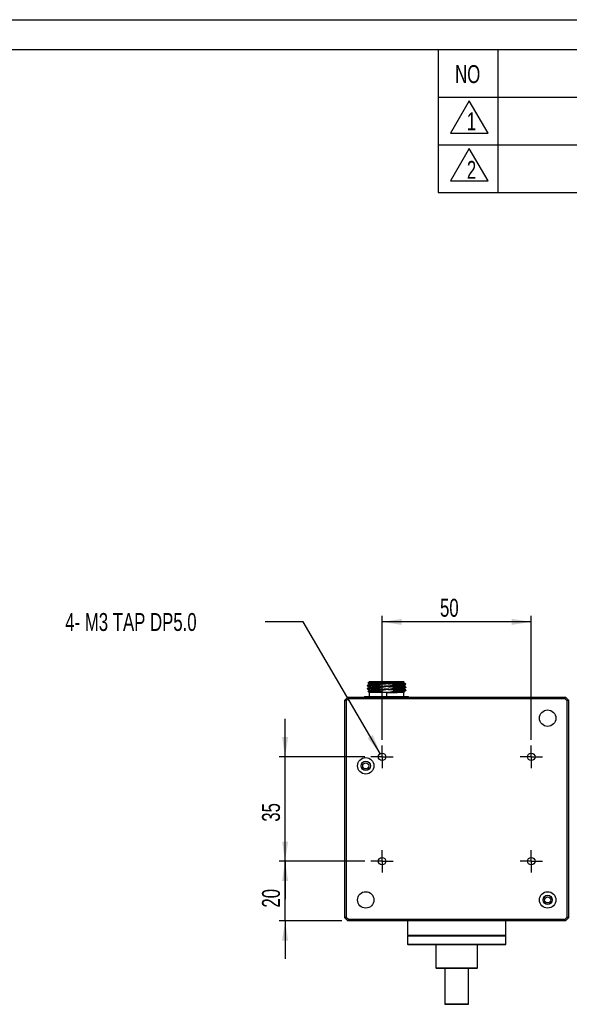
# Model space of a CAD drawing. Header units: millimetres. Extents: x 0 to 840, y 0 to 594.
# Tile 6 of 7: x 438 to 622, y 264 to 594. Entities that reach past the tile are written whole.
import ezdxf

# ---------------------------------------------------------------- set-up
doc = ezdxf.new("R2010")
doc.units = ezdxf.units.MM
doc.header["$LTSCALE"] = 2
doc.layers.add('SLD-0', color=3, linetype='Continuous')
doc.styles.add('SLDTEXTSTYLE1', font='TXT', dxfattribs={"width": 0.7})
doc.dimstyles.new('SLDDIMSTYLE2', dxfattribs={"dimtxt": 6, "dimasz": 6.604, "dimexe": 0, "dimexo": 0.0625, "dimgap": 1.5, "dimtad": 1, "dimrnd": 1e-09, "dimzin": 12, "dimdsep": 46, "dimtxsty": 'SLDTEXTSTYLE1', "dimsah": 1, "dimcen": 0.09, "dimadec": 0, "dimazin": 3, "dimtfac": 1, "dimtofl": 0, "dimtmove": 0, "dimatfit": 3, "dimfxl": 1, "dimfrac": 2, "dimtolj": 1, "dimtzin": 12, "dimarcsym": 0})
doc.dimstyles.new('SLDDIMSTYLE3', dxfattribs={"dimtxt": 6, "dimasz": 6.604, "dimexe": 0, "dimexo": 0.0625, "dimgap": 1.5, "dimtad": 1, "dimrnd": 1e-09, "dimzin": 12, "dimdsep": 46, "dimtxsty": 'SLDTEXTSTYLE1', "dimsah": 1, "dimcen": 0.09, "dimadec": 0, "dimazin": 3, "dimtfac": 1, "dimtmove": 0, "dimatfit": 0, "dimfxl": 1, "dimfrac": 2, "dimtolj": 1, "dimtzin": 12, "dimarcsym": 0})
doc.dimstyles.new('SLDDIMSTYLE4', dxfattribs={"dimtxt": 6, "dimasz": 6.604, "dimexe": 0, "dimexo": 0.0625, "dimgap": 1.5, "dimtad": 0, "dimtih": 1, "dimtoh": 1, "dimrnd": 1e-09, "dimzin": 12, "dimdsep": 46, "dimtxsty": 'SLDTEXTSTYLE1', "dimblk1": 'NONE', "dimsah": 1, "dimcen": 0, "dimadec": 0, "dimazin": 3, "dimtfac": 1, "dimtmove": 0, "dimatfit": 3, "dimldrblk": 'NONE', "dimfxl": 1, "dimfrac": 2, "dimtolj": 1, "dimtzin": 12, "dimarcsym": 0})

# ---------------------------------------------------------------- blocks, each defined once
blk = doc.blocks.new('_D_10')
at = {"layer": 'SLD-0', "color": 2}
for p, q in [((558.97, 352.75), (558.97, 394.26)), ((608.97, 352.75), (608.97, 394.26)), ((608.97, 392.26), (558.97, 392.26))]:
    blk.add_line(p, q, dxfattribs=at)
for points in [[(558.97, 392.26), (565.58, 391.24), (565.58, 393.27)], [(608.97, 392.26), (602.37, 393.27), (602.37, 391.24)]]:
    blk.add_solid(points, dxfattribs=at)
at = {"layer": 'SLD-0', "color": 2, "insert": (578.38, 399.99), "char_height": 6, "attachment_point": 1, "style": 'SLDTEXTSTYLE1'}
blk.add_mtext('50', dxfattribs=at)
blk = doc.blocks.new('_D_11')
at = {"layer": 'SLD-0', "color": 2}
for p, q in [((526.47, 347), (526.47, 359.7)), ((553.22, 347), (524.47, 347)), ((526.47, 312), (526.47, 347)), ((553.22, 312), (524.47, 312)), ((526.47, 312), (526.47, 299.3))]:
    blk.add_line(p, q, dxfattribs=at)
for points in [[(526.47, 347), (527.49, 353.6), (525.46, 353.6)], [(526.47, 312), (525.46, 305.39), (527.49, 305.39)]]:
    blk.add_solid(points, dxfattribs=at)
at = {"layer": 'SLD-0', "color": 2, "insert": (518.74, 325.23), "char_height": 6, "attachment_point": 1, "rotation": 90, "style": 'SLDTEXTSTYLE1'}
blk.add_mtext('35', dxfattribs=at)
blk = doc.blocks.new('_D_12')
at = {"layer": 'SLD-0', "color": 2}
for p, q in [((526.47, 312), (526.47, 324.7)), ((553.22, 312), (524.47, 312)), ((526.47, 292), (526.47, 312)), ((545.47, 292), (524.47, 292)), ((526.47, 292), (526.47, 279.3))]:
    blk.add_line(p, q, dxfattribs=at)
for points in [[(526.47, 312), (527.49, 318.6), (525.46, 318.6)], [(526.47, 292), (525.46, 285.39), (527.49, 285.39)]]:
    blk.add_solid(points, dxfattribs=at)
at = {"layer": 'SLD-0', "color": 2, "insert": (518.74, 296.43), "char_height": 6, "attachment_point": 1, "rotation": 90, "style": 'SLDTEXTSTYLE1'}
blk.add_mtext('20', dxfattribs=at)
blk = doc.blocks.new('_D_13')
at = {"layer": 'SLD-0', "color": 2}
for p, q in [((532.51, 392.26), (519.81, 392.26)), ((558.34, 348.08), (532.51, 392.26))]:
    blk.add_line(p, q, dxfattribs=at)
blk.add_solid([(558.34, 348.08), (555.88, 354.29), (554.13, 353.27)], dxfattribs=at)
at = {"layer": 'SLD-0', "color": 2, "insert": (452.81, 395.22), "char_height": 6, "attachment_point": 1, "style": 'SLDTEXTSTYLE1'}
blk.add_mtext('4- M3 TAP DP5.0', dxfattribs=at)
blk = doc.blocks.new('_None')
blk = doc.blocks.new('SW_CENTERMARKSYMBOL_0')
at = {"layer": 'SLD-0', "color": 0}
for p, q in [((0, 2.5), (0, 3.75)), ((-2.5, 0), (-3.75, 0)), ((0, 0), (-2.5, 0)), ((0, 0), (0, 2.5)), ((0, 0), (0, -2.5)), ((0, 0), (2.5, 0)), ((2.5, 0), (3.75, 0)), ((0, -2.5), (0, -3.75))]:
    blk.add_line(p, q, dxfattribs=at)
blk = doc.blocks.new('SW_CENTERMARKSYMBOL_1')
at = {"layer": 'SLD-0', "color": 0}
for p, q in [((0, 2.5), (0, 3.75)), ((-2.5, 0), (-3.75, 0)), ((0, 0), (-2.5, 0)), ((0, 0), (0, 2.5)), ((0, 0), (0, -2.5)), ((0, 0), (2.5, 0)), ((2.5, 0), (3.75, 0)), ((0, -2.5), (0, -3.75))]:
    blk.add_line(p, q, dxfattribs=at)
blk = doc.blocks.new('SW_CENTERMARKSYMBOL_2')
at = {"layer": 'SLD-0', "color": 0}
for p, q in [((0, 2.5), (0, 3.75)), ((-2.5, 0), (-3.75, 0)), ((0, 0), (-2.5, 0)), ((0, 0), (0, 2.5)), ((0, 0), (0, -2.5)), ((0, 0), (2.5, 0)), ((2.5, 0), (3.75, 0)), ((0, -2.5), (0, -3.75))]:
    blk.add_line(p, q, dxfattribs=at)
blk = doc.blocks.new('SW_CENTERMARKSYMBOL_3')
at = {"layer": 'SLD-0', "color": 0}
for p, q in [((0, 2.5), (0, 3.75)), ((-2.5, 0), (-3.75, 0)), ((0, 0), (-2.5, 0)), ((0, 0), (0, 2.5)), ((0, 0), (0, -2.5)), ((0, 0), (2.5, 0)), ((2.5, 0), (3.75, 0)), ((0, -2.5), (0, -3.75))]:
    blk.add_line(p, q, dxfattribs=at)

msp = doc.modelspace()

# ---------------------------------------------------------------- linework, layer by layer
at = {"color": 7, "linetype": 'Continuous', "lineweight": 25}
for p, q in [((553.971, 370.877), (553.971, 370.819)), ((553.971, 369.877), (553.971, 369.819)), ((554.618, 371.254), (553.973, 370.881)), ((553.973, 370.814), (554.618, 370.442)), ((554.618, 370.254), (553.973, 369.881)), ((554.671, 372.098), (554.246, 371.673)), ((554.252, 371.653), (554.617, 371.443)), ((554.628, 370.25), (554.632, 370.252)), ((560.471, 372.098), (554.671, 372.098)), ((557.567, 371.053), (557.567, 370.995)), ((557.567, 370.053), (557.567, 369.995)), ((558.609, 371.792), (559.715, 371.681)), ((560.471, 372.083), (560.471, 372.098)), ((566.271, 372.098), (560.471, 372.098)), ((561.227, 371.722), (562.128, 371.851)), ((563.376, 371.143), (563.376, 371.201)), ((563.376, 370.143), (563.376, 370.201)), ((566.372, 371.997), (566.271, 372.098)), ((566.335, 370.744), (566.31, 370.751)), ((566.969, 371.381), (566.325, 371.754)), ((566.325, 370.942), (566.969, 371.315)), ((566.969, 370.381), (566.325, 370.754)), ((566.325, 369.942), (566.969, 370.314)), ((566.971, 370.377), (566.335, 370.744)), ((566.971, 371.319), (566.971, 371.401)), ((566.971, 370.319), (566.971, 370.377)), ((546.471, 365.998), (547.471, 366.998)), ((547.678, 366.498), (547.471, 366.998)), ((547.471, 366.998), (620.471, 366.998)), ((553.121, 367.098), (553.021, 366.998)), ((560.471, 367.098), (553.121, 367.098)), ((553.973, 369.814), (554.618, 369.442)), ((554.246, 369.023), (554.671, 368.598)), ((554.617, 369.253), (554.252, 369.043)), ((554.671, 367.248), (554.521, 367.098)), ((554.632, 369.444), (554.627, 369.446)), ((554.671, 368.598), (554.671, 367.248)), ((560.471, 368.598), (554.671, 368.598)), ((554.671, 367.248), (560.471, 367.248)), ((559.715, 369.473), (557.921, 369.148)), ((559.015, 368.662), (559.497, 368.694)), ((559.015, 368.662), (559.715, 368.681)), ((559.497, 368.694), (559.715, 368.681)), ((560.471, 368.598), (560.471, 368.602)), ((566.271, 368.598), (560.471, 368.598)), ((560.471, 368.598), (560.471, 367.248)), ((560.471, 367.248), (566.271, 367.248)), ((560.471, 367.098), (560.471, 367.248)), ((567.821, 367.098), (560.471, 367.098)), ((560.471, 366.998), (560.471, 367.098)), ((561.227, 368.722), (562.203, 368.865)), ((566.189, 369.298), (566.914, 369.298)), ((566.271, 368.598), (566.372, 368.699)), ((566.271, 367.248), (566.271, 368.598)), ((566.421, 367.098), (566.271, 367.248)), ((566.969, 369.381), (566.325, 369.754)), ((566.328, 368.944), (566.969, 369.314)), ((566.946, 369.312), (566.914, 369.298)), ((566.971, 369.295), (566.971, 369.377)), ((567.921, 366.998), (567.821, 367.098)), ((620.264, 366.498), (620.471, 366.998)), ((620.471, 366.998), (621.471, 365.998)), ((546.971, 365.791), (546.471, 365.998)), ((546.471, 292.998), (546.471, 365.998)), ((547.678, 366.498), (546.971, 365.791)), ((546.971, 365.791), (546.971, 293.205)), ((620.264, 366.498), (547.678, 366.498)), ((620.971, 365.791), (620.264, 366.498)), ((621.471, 365.998), (620.971, 365.791)), ((620.971, 293.205), (620.971, 365.791)), ((621.471, 365.998), (621.471, 292.998)), ((546.971, 293.205), (546.471, 292.998)), ((547.471, 291.998), (546.471, 292.998)), ((546.971, 293.205), (547.678, 292.498)), ((547.471, 291.998), (547.678, 292.498)), ((620.471, 291.998), (547.471, 291.998)), ((547.678, 292.498), (620.264, 292.498)), ((567.471, 291.998), (567.471, 287.198)), ((600.471, 287.198), (600.471, 291.998)), ((620.264, 292.498), (620.971, 293.205)), ((620.471, 291.998), (620.264, 292.498)), ((621.471, 292.998), (620.471, 291.998)), ((621.471, 292.998), (620.971, 293.205)), ((567.471, 287.198), (567.671, 286.998)), ((567.471, 287.198), (600.471, 287.198)), ((567.671, 286.998), (567.471, 286.798)), ((567.471, 286.798), (567.471, 284.198)), ((600.471, 286.798), (567.471, 286.798)), ((567.471, 284.198), (567.671, 283.998)), ((567.471, 284.198), (600.471, 284.198)), ((567.671, 286.998), (600.271, 286.998)), ((600.271, 286.998), (567.671, 286.998)), ((600.271, 283.998), (567.671, 283.998)), ((576.971, 283.998), (576.971, 278.488)), ((590.971, 276.198), (590.971, 283.998)), ((600.271, 286.998), (600.471, 287.198)), ((600.471, 286.798), (600.271, 286.998)), ((600.271, 283.998), (600.471, 284.198)), ((600.471, 284.198), (600.471, 286.798)), ((576.971, 276.898), (576.971, 276.198)), ((576.971, 276.198), (577.171, 275.998)), ((576.971, 276.198), (590.971, 276.198)), ((590.771, 275.998), (577.171, 275.998)), ((579.971, 275.998), (579.971, 264.098)), ((587.971, 264.098), (587.971, 275.998)), ((590.771, 275.998), (590.971, 276.198)), ((579.971, 264.098), (580.071, 263.998)), ((579.971, 264.098), (587.971, 264.098)), ((587.871, 263.998), (580.071, 263.998)), ((587.871, 263.998), (587.971, 264.098))]:
    msp.add_line(p, q, dxfattribs=at)
for centre, radius in [((614.446, 359.973), 2.75), ((614.446, 359.973), 2.75), ((558.971, 346.998), 1.25), ((608.971, 346.998), 1.25), ((553.496, 343.973), 2.75), ((553.496, 343.973), 1.55), ((553.496, 343.973), 1.025), ((558.971, 311.998), 1.25), ((608.971, 311.998), 1.25), ((553.496, 299.023), 2.75), ((553.496, 299.023), 2.75), ((614.446, 299.023), 2.75), ((614.446, 299.023), 1.55), ((614.446, 299.023), 1.025)]:
    msp.add_circle(centre, radius, dxfattribs=at)
for points, knots in [([(557.567, 370.995), (557.304, 370.988), (556.778, 370.973), (556.074, 370.951), (555.451, 370.929), (554.925, 370.907), (554.505, 370.885), (554.197, 370.863), (554.018, 370.841), (553.95, 370.824), (553.983, 370.815), (553.991, 370.812)], [0, 0, 0, 0, 0.12029684, 0.24059367, 0.36089051, 0.48118735, 0.60148418, 0.72178102, 0.84207786, 0.96237469, 1, 1, 1, 1]), ([(557.567, 369.995), (557.304, 369.988), (556.778, 369.973), (556.074, 369.951), (555.451, 369.929), (554.925, 369.907), (554.505, 369.885), (554.197, 369.863), (554.018, 369.841), (553.95, 369.824), (553.983, 369.815), (553.991, 369.812)], [0, 0, 0, 0, 0.1203031, 0.2406062, 0.3609093, 0.4812125, 0.6015156, 0.7218187, 0.8421218, 0.9624249, 1, 1, 1, 1]), ([(558.609, 371.792), (558.318, 371.787), (557.736, 371.777), (556.932, 371.762), (556.202, 371.746), (555.567, 371.731), (555.041, 371.716), (554.634, 371.701), (554.369, 371.685), (554.241, 371.674), (554.252, 371.667), (554.254, 371.665)], [0, 0, 0, 0, 0.1187856, 0.2378674, 0.3572453, 0.4769195, 0.5968898, 0.7171563, 0.8377189, 0.9585778, 1, 1, 1, 1]), ([(554.639, 370.445), (554.627, 370.447), (554.551, 370.462), (554.739, 370.49), (555.216, 370.528), (556.024, 370.567), (557.08, 370.605), (558.331, 370.643), (559.253, 370.669), (559.715, 370.681)], [0, 0, 0, 0, 0.03025942, 0.1918829, 0.35350635, 0.51512971, 0.67675322, 0.83837624, 1, 1, 1, 1]), ([(554.632, 371.444), (554.622, 371.447), (554.575, 371.459), (554.68, 371.481), (554.952, 371.509), (555.417, 371.538), (556.041, 371.567), (556.81, 371.595), (557.698, 371.624), (558.674, 371.653), (559.368, 371.672), (559.715, 371.681)], [0, 0, 0, 0, 0.031872, 0.1528881, 0.2739037, 0.3949194, 0.5159358, 0.6369526, 0.7579689, 0.8789845, 1, 1, 1, 1]), ([(554.613, 371.445), (554.64, 371.418), (554.678, 371.381), (554.659, 371.289), (554.628, 371.263), (554.613, 371.251)], [0, 0, 0, 0, 0.5461925, 0.7795256, 1, 1, 1, 1]), ([(554.613, 370.445), (554.629, 370.431), (554.665, 370.401), (554.673, 370.33), (554.647, 370.275), (554.626, 370.26), (554.613, 370.251)], [0, 0, 0, 0, 0.1435358, 0.3248623, 0.5947465, 1, 1, 1, 1]), ([(554.632, 370.252), (554.647, 370.259), (554.682, 370.275), (554.958, 370.301), (555.415, 370.33), (556.042, 370.359), (556.81, 370.387), (557.698, 370.416), (558.674, 370.445), (559.368, 370.464), (559.715, 370.473)], [0, 0, 0, 0, 0.0951519, 0.2244167, 0.3536808, 0.4829438, 0.6122073, 0.741472, 0.8707366, 1, 1, 1, 1]), ([(554.637, 371.251), (554.665, 371.261), (554.729, 371.285), (555.227, 371.321), (556.021, 371.359), (557.081, 371.397), (558.33, 371.435), (559.253, 371.461), (559.715, 371.473)], [0, 0, 0, 0, 0.1417033, 0.3133078, 0.4849897, 0.6566314, 0.8283469, 1, 1, 1, 1]), ([(559.715, 371.473), (559.366, 371.428), (558.64, 371.335), (557.933, 371.149), (557.567, 371.053)], [0, 0, 0, 0, 0.4817884, 1, 1, 1, 1]), ([(557.567, 370.995), (557.932, 370.916), (558.641, 370.763), (559.364, 370.708), (559.715, 370.681)], [0, 0, 0, 0, 0.5150086, 1, 1, 1, 1]), ([(559.715, 370.473), (559.366, 370.428), (558.64, 370.335), (557.933, 370.149), (557.567, 370.053)], [0, 0, 0, 0, 0.4817125, 1, 1, 1, 1]), ([(557.567, 369.995), (557.929, 369.917), (558.638, 369.762), (559.361, 369.708), (559.715, 369.681)], [0, 0, 0, 0, 0.5112147, 1, 1, 1, 1]), ([(560.471, 372.083), (560.163, 372.07), (559.531, 372.043), (558.921, 371.877), (558.609, 371.792)], [0, 0, 0, 0, 0.4882286, 1, 1, 1, 1]), ([(559.715, 371.681), (559.867, 371.671), (560.118, 371.655), (560.469, 371.642), (560.821, 371.674), (561.073, 371.704), (561.227, 371.722)], [0, 0, 0, 0, 0.3019486, 0.4965857, 0.6933458, 1, 1, 1, 1]), ([(559.715, 371.473), (559.881, 371.494), (560.151, 371.527), (560.517, 371.555), (560.856, 371.538), (561.088, 371.523), (561.227, 371.515)], [0, 0, 0, 0, 0.3308185, 0.5389201, 0.7242542, 1, 1, 1, 1]), ([(561.227, 370.723), (561.111, 370.709), (560.88, 370.683), (560.518, 370.64), (560.129, 370.655), (559.856, 370.672), (559.715, 370.681)], [0, 0, 0, 0, 0.2310329, 0.4597204, 0.7200816, 1, 1, 1, 1]), ([(561.227, 370.515), (561.145, 370.519), (560.951, 370.53), (560.672, 370.55), (560.374, 370.548), (560.065, 370.513), (559.84, 370.488), (559.715, 370.473)], [0, 0, 0, 0, 0.162866, 0.3846313, 0.5531257, 0.7508085, 1, 1, 1, 1]), ([(562.128, 371.851), (561.851, 371.919), (561.306, 372.052), (560.746, 372.073), (560.471, 372.083)], [0, 0, 0, 0, 0.5095146, 1, 1, 1, 1]), ([(561.227, 371.723), (561.697, 371.735), (562.637, 371.761), (563.905, 371.8), (564.975, 371.839), (565.763, 371.878), (566.235, 371.914), (566.278, 371.936), (566.296, 371.946)], [0, 0, 0, 0, 0.174557, 0.3491142, 0.5236715, 0.698229, 0.8727866, 1, 1, 1, 1]), ([(561.227, 371.515), (561.574, 371.524), (562.268, 371.543), (563.244, 371.572), (564.132, 371.601), (564.901, 371.629), (565.526, 371.658), (565.991, 371.687), (566.262, 371.715), (566.367, 371.737), (566.321, 371.749), (566.312, 371.751)], [0, 0, 0, 0, 0.1213074, 0.2426133, 0.3639219, 0.4852298, 0.6065356, 0.7278439, 0.8491521, 0.9704579, 1, 1, 1, 1]), ([(563.376, 371.201), (563.011, 371.28), (562.302, 371.433), (561.578, 371.488), (561.227, 371.515)], [0, 0, 0, 0, 0.5148923, 1, 1, 1, 1]), ([(563.376, 371.143), (562.974, 371.038), (562.266, 370.853), (561.541, 370.762), (561.227, 370.723)], [0, 0, 0, 0, 0.5681334, 1, 1, 1, 1]), ([(561.227, 370.723), (561.616, 370.733), (562.392, 370.755), (563.47, 370.787), (564.429, 370.819), (565.24, 370.851), (565.856, 370.885), (566.259, 370.918), (566.31, 370.941), (566.335, 370.952)], [0, 0, 0, 0, 0.1400096, 0.2800186, 0.4200287, 0.5600392, 0.706693, 0.8533467, 1, 1, 1, 1]), ([(561.227, 370.515), (561.574, 370.524), (562.268, 370.543), (563.244, 370.572), (564.132, 370.601), (564.901, 370.629), (565.527, 370.658), (565.986, 370.687), (566.28, 370.715), (566.317, 370.734), (566.335, 370.744)], [0, 0, 0, 0, 0.1249992, 0.2499991, 0.375, 0.5000003, 0.6249995, 0.7499988, 0.8749994, 1, 1, 1, 1]), ([(563.376, 370.201), (563.01, 370.28), (562.302, 370.433), (561.578, 370.488), (561.227, 370.515)], [0, 0, 0, 0, 0.5150027, 1, 1, 1, 1]), ([(561.227, 369.722), (561.577, 369.768), (562.302, 369.861), (563.009, 370.047), (563.376, 370.143)], [0, 0, 0, 0, 0.4817067, 1, 1, 1, 1]), ([(561.227, 369.722), (561.689, 369.735), (562.612, 369.761), (563.861, 369.799), (564.921, 369.837), (565.715, 369.875), (566.214, 369.912), (566.278, 369.935), (566.307, 369.945)], [0, 0, 0, 0, 0.1714666, 0.3429335, 0.5144004, 0.6858673, 0.8573344, 1, 1, 1, 1]), ([(566.357, 371.982), (566.359, 371.977), (566.365, 371.963), (566.022, 371.943), (565.398, 371.92), (564.504, 371.897), (563.407, 371.874), (562.555, 371.859), (562.128, 371.851)], [0, 0, 0, 0, 0.1245153, 0.298279, 0.4727093, 0.6478062, 0.8235698, 1, 1, 1, 1]), ([(563.376, 371.201), (563.669, 371.209), (564.257, 371.225), (565.029, 371.25), (565.697, 371.275), (566.237, 371.299), (566.643, 371.324), (566.886, 371.349), (566.989, 371.366), (566.965, 371.376), (566.962, 371.377)], [0, 0, 0, 0, 0.1399889, 0.2799778, 0.4199666, 0.5599555, 0.6999444, 0.8399333, 0.9799222, 1, 1, 1, 1]), ([(566.952, 371.312), (566.943, 371.307), (566.92, 371.295), (566.741, 371.275), (566.438, 371.253), (566.017, 371.231), (565.491, 371.209), (564.868, 371.187), (564.165, 371.165), (563.639, 371.15), (563.376, 371.143)], [0, 0, 0, 0, 0.0901282, 0.2201099, 0.3500916, 0.4800733, 0.610055, 0.7400366, 0.8700183, 1, 1, 1, 1]), ([(566.335, 370.744), (566.326, 370.75), (566.309, 370.762), (566.29, 370.787), (566.278, 370.816), (566.274, 370.838), (566.275, 370.848), (566.275, 370.848)], [0, 0, 0, 0, 0.2491159, 0.4982134, 0.7473156, 0.9964296, 1, 1, 1, 1]), ([(566.33, 371.751), (566.302, 371.783), (566.248, 371.848), (566.302, 371.913), (566.33, 371.945)], [0, 0, 0, 0, 0.4999966, 1, 1, 1, 1]), ([(566.275, 370.848), (566.278, 370.869), (566.284, 370.909), (566.314, 370.933), (566.33, 370.945)], [0, 0, 0, 0, 0.4982031, 1, 1, 1, 1]), ([(566.33, 370.751), (566.314, 370.763), (566.284, 370.787), (566.278, 370.828), (566.275, 370.848)], [0, 0, 0, 0, 0.5018045, 1, 1, 1, 1]), ([(566.33, 369.751), (566.314, 369.764), (566.281, 369.79), (566.265, 369.889), (566.303, 369.921), (566.33, 369.945)], [0, 0, 0, 0, 0.1973303, 0.4163351, 1, 1, 1, 1]), ([(566.296, 371.946), (566.317, 371.949), (566.356, 371.956), (566.306, 371.962), (566.283, 371.965)], [0, 0, 0, 0, 0.5333772, 1, 1, 1, 1]), ([(554.256, 369.036), (554.255, 369.037), (554.251, 369.044), (554.391, 369.056), (554.673, 369.072), (555.099, 369.087), (555.647, 369.102), (556.31, 369.117), (557.067, 369.133), (557.636, 369.143), (557.921, 369.148)], [0, 0, 0, 0, 0.0485353, 0.1834716, 0.318737, 0.4543315, 0.590255, 0.7265076, 0.8630893, 1, 1, 1, 1]), ([(554.627, 369.446), (554.619, 369.448), (554.575, 369.46), (554.681, 369.481), (554.951, 369.509), (555.417, 369.538), (556.041, 369.567), (556.81, 369.595), (557.698, 369.624), (558.674, 369.653), (559.368, 369.672), (559.715, 369.681)], [0, 0, 0, 0, 0.0250017, 0.1468759, 0.2687512, 0.3906266, 0.5125008, 0.6343747, 0.7562497, 0.8781253, 1, 1, 1, 1]), ([(554.621, 369.437), (554.63, 369.431), (554.645, 369.421), (554.672, 369.378), (554.671, 369.328), (554.659, 369.296), (554.64, 369.269), (554.622, 369.257), (554.613, 369.251)], [0, 0, 0, 0, 0.4322297, 0.7326112, 0.8217093, 0.8883859, 0.945368, 1, 1, 1, 1]), ([(554.633, 369.252), (554.647, 369.259), (554.683, 369.275), (554.958, 369.301), (555.415, 369.33), (556.042, 369.359), (556.81, 369.387), (557.698, 369.416), (558.674, 369.445), (559.368, 369.464), (559.715, 369.473)], [0, 0, 0, 0, 0.0947524, 0.2240734, 0.3533953, 0.4827161, 0.6120361, 0.7413568, 0.8706786, 1, 1, 1, 1]), ([(557.921, 369.148), (558.186, 369.048), (558.699, 368.854), (559.237, 368.746), (559.497, 368.694)], [0, 0, 0, 0, 0.5170499, 1, 1, 1, 1]), ([(560.471, 368.602), (560.152, 368.604), (559.643, 368.606), (559.113, 368.61), (558.884, 368.626), (558.837, 368.629), (558.82, 368.634), (558.818, 368.635), (558.817, 368.636), (558.817, 368.637), (558.816, 368.637), (558.816, 368.638), (558.817, 368.638), (558.817, 368.639), (558.82, 368.641), (558.843, 368.647), (558.909, 368.654), (558.973, 368.659), (559.015, 368.662)], [0, 0, 0, 0, 0.5066097, 0.8068857, 0.8558343, 0.880722, 0.8825018, 0.8838057, 0.8842522, 0.8846547, 0.8849901, 0.8853311, 0.8858088, 0.88637, 0.8878247, 0.8923157, 0.9296725, 1, 1, 1, 1]), ([(561.227, 369.722), (561.06, 369.702), (560.788, 369.669), (560.42, 369.641), (560.083, 369.659), (559.852, 369.673), (559.715, 369.681)], [0, 0, 0, 0, 0.3336505, 0.5425162, 0.7272864, 1, 1, 1, 1]), ([(561.227, 369.515), (561.059, 369.526), (560.786, 369.545), (560.418, 369.552), (560.082, 369.516), (559.852, 369.489), (559.715, 369.473)], [0, 0, 0, 0, 0.3331178, 0.5415635, 0.7267778, 1, 1, 1, 1]), ([(559.715, 368.681), (559.883, 368.67), (560.157, 368.651), (560.526, 368.644), (560.861, 368.68), (561.091, 368.707), (561.227, 368.722)], [0, 0, 0, 0, 0.3337345, 0.5429137, 0.7276821, 1, 1, 1, 1]), ([(560.471, 368.602), (560.693, 368.602), (561.16, 368.602), (561.886, 368.606), (562.655, 368.611), (563.315, 368.618), (563.851, 368.625), (564.259, 368.631), (564.7, 368.639), (565.158, 368.649), (565.434, 368.658), (565.572, 368.662)], [0, 0, 0, 0, 0.1084035, 0.2279699, 0.3587609, 0.5008521, 0.5842141, 0.6675035, 0.7507283, 0.8754139, 1, 1, 1, 1]), ([(561.227, 369.515), (561.574, 369.524), (562.268, 369.543), (563.244, 369.572), (564.132, 369.601), (564.901, 369.629), (565.526, 369.658), (565.991, 369.687), (566.262, 369.715), (566.367, 369.737), (566.321, 369.749), (566.312, 369.751)], [0, 0, 0, 0, 0.1212774, 0.2425542, 0.3638319, 0.4851104, 0.6063882, 0.727665, 0.8489423, 0.9702206, 1, 1, 1, 1]), ([(563.23, 369.234), (562.89, 369.304), (562.229, 369.441), (561.555, 369.491), (561.227, 369.515)], [0, 0, 0, 0, 0.5134952, 1, 1, 1, 1]), ([(561.227, 368.722), (561.574, 368.732), (562.268, 368.751), (563.244, 368.78), (564.132, 368.809), (564.9, 368.837), (565.527, 368.866), (565.984, 368.895), (566.26, 368.921), (566.295, 368.937), (566.31, 368.944)], [0, 0, 0, 0, 0.1292617, 0.2585227, 0.3877843, 0.517047, 0.6463093, 0.7755704, 0.9048316, 1, 1, 1, 1]), ([(562.203, 368.865), (562.485, 368.884), (563.052, 368.92), (563.851, 368.974), (564.595, 369.028), (565.266, 369.082), (565.849, 369.136), (566.327, 369.19), (566.7, 369.244), (566.843, 369.28), (566.914, 369.298)], [0, 0, 0, 0, 0.1212631, 0.2435938, 0.3669921, 0.4914581, 0.6169918, 0.7435933, 0.8712627, 1, 1, 1, 1]), ([(562.203, 368.865), (562.394, 368.924), (562.742, 369.031), (563.078, 369.171), (563.23, 369.234)], [0, 0, 0, 0, 0.5476528, 1, 1, 1, 1]), ([(566.189, 369.298), (566.008, 369.293), (565.647, 369.282), (564.939, 369.266), (564.139, 369.25), (563.533, 369.24), (563.23, 369.234)], [0, 0, 0, 0, 0.2509241, 0.5012321, 0.7509241, 1, 1, 1, 1]), ([(565.572, 368.662), (565.773, 368.675), (566.175, 368.701), (566.381, 368.73), (566.315, 368.746), (566.303, 368.748)], [0, 0, 0, 0, 0.450011, 0.90002199, 1, 1, 1, 1]), ([(565.572, 368.662), (565.768, 368.67), (566.16, 368.685), (566.394, 368.702), (566.363, 368.712), (566.357, 368.714)], [0, 0, 0, 0, 0.4373073, 0.8763117, 1, 1, 1, 1]), ([(566.189, 369.298), (566.371, 369.309), (566.734, 369.33), (566.966, 369.356), (566.945, 369.372), (566.939, 369.377)], [0, 0, 0, 0, 0.4043871, 0.8087741, 1, 1, 1, 1]), ([(566.314, 368.766), (566.307, 368.771), (566.293, 368.78), (566.271, 368.82), (566.273, 368.87), (566.284, 368.9), (566.303, 368.927), (566.321, 368.939), (566.33, 368.945)], [0, 0, 0, 0, 0.3450884, 0.6790536, 0.784314, 0.8656933, 0.9349551, 1, 1, 1, 1]), ([(576.972, 278.488), (576.972, 278.491), (576.971, 278.502), (576.979, 278.429), (576.994, 278.276), (577.009, 278.052), (577.018, 277.789), (577.016, 277.517), (577.005, 277.265), (576.989, 277.062), (576.974, 276.925), (576.972, 276.907), (576.971, 276.898)], [0, 0, 0, 0, 0.03604831, 0.14268463, 0.24956852, 0.35706107, 0.4645811, 0.57149375, 0.6781149, 0.78521188, 0.89281147, 1, 1, 1, 1])]:
    msp.add_open_spline(points, degree=3, knots=knots, dxfattribs=at)
for points in [[(553.971, 370.877), (553.983, 370.884), (554.007, 370.899), (554.2, 370.921), (554.504, 370.943), (554.925, 370.965), (555.451, 370.987), (556.074, 371.009), (556.778, 371.031), (557.304, 371.046), (557.567, 371.053)], [(553.971, 369.877), (553.983, 369.884), (554.007, 369.899), (554.2, 369.921), (554.504, 369.943), (554.925, 369.965), (555.451, 369.987), (556.074, 370.009), (556.778, 370.031), (557.304, 370.046), (557.567, 370.053)], [(563.376, 370.201), (563.639, 370.208), (564.165, 370.223), (564.868, 370.245), (565.491, 370.267), (566.017, 370.289), (566.438, 370.311), (566.742, 370.333), (566.935, 370.355), (566.959, 370.369), (566.971, 370.377)], [(566.971, 370.319), (566.959, 370.312), (566.935, 370.297), (566.742, 370.275), (566.438, 370.253), (566.017, 370.231), (565.491, 370.209), (564.868, 370.187), (564.165, 370.165), (563.639, 370.15), (563.376, 370.143)]]:
    msp.add_open_spline(points, degree=3, dxfattribs=at)
at = {"layer": 'SLD-0', "color": 4, "linetype": 'Continuous', "lineweight": 25}
for p, q in [((-0.227, 594.227), (839.773, 594.227)), ((9.773, 584.227), (829.773, 584.227)), ((577.773, 584.227), (577.773, 536.227)), ((597.773, 584.227), (597.773, 536.227)), ((577.773, 568.227), (829.773, 568.227)), ((577.773, 552.227), (829.773, 552.227)), ((577.773, 536.227), (829.773, 536.227))]:
    msp.add_line(p, q, dxfattribs=at)
at = {"layer": 'SLD-0', "linetype": 'Continuous', "lineweight": 25}
for p, q in [((588.182, 567.063), (581.9, 556.182)), ((594.464, 556.182), (588.182, 567.063)), ((581.9, 556.182), (594.464, 556.182)), ((588.182, 551.063), (581.9, 540.182)), ((594.464, 540.182), (588.182, 551.063)), ((581.9, 540.182), (594.464, 540.182))]:
    msp.add_line(p, q, dxfattribs=at)

# ---------------------------------------------------------------- block references
at = {"layer": 'SLD-0', "color": 2}
for name, p in [('SW_CENTERMARKSYMBOL_0', (558.971, 346.998)), ('SW_CENTERMARKSYMBOL_1', (608.971, 346.998)), ('SW_CENTERMARKSYMBOL_3', (558.971, 311.998)), ('SW_CENTERMARKSYMBOL_2', (608.971, 311.998))]:
    msp.add_blockref(name, p, dxfattribs=at)

# ---------------------------------------------------------------- texts
at = {"layer": 'SLD-0', "char_height": 6, "attachment_point": 2, "style": 'SLDTEXTSTYLE1'}
for s, insert in [('NO', (587.654, 578.989)), ('1', (588.923, 563.145)), ('2', (588.946, 546.857))]:
    msp.add_mtext(s, dxfattribs=dict(at, insert=insert))

# ---------------------------------------------------------------- dimensions: what is measured, and where the dimension line sits
at = {"layer": 'SLD-0', "color": 2}
dim = msp.add_linear_dim(base=(558.971, 392.257), p1=(608.971, 350.748), p2=(558.971, 350.748), dimstyle='SLDDIMSTYLE2', dxfattribs=at)
dim.commit()
dim.dimension.update_dxf_attribs({"geometry": '_D_10', "text_midpoint": (583.372, 392.257), "dimtype": 160})
dim = msp.add_diameter_dim_2p(p1=(559.602, 345.919), p2=(558.34, 348.077), text='4- M3 TAP DP5.0', dimstyle='SLDDIMSTYLE4', override={"dimpost": '<>'}, dxfattribs=at)
dim.commit()
dim.dimension.update_dxf_attribs({"geometry": '_D_13', "text_midpoint": (486.308, 392.257), "dimtype": 163})
for base, p1, p2, picture, middle in [((526.471, 346.998), (555.221, 311.998), (555.221, 346.998), '_D_11', (526.471, 330.222)), ((526.471, 311.998), (547.471, 291.998), (555.221, 311.998), '_D_12', (526.471, 301.419))]:
    dim = msp.add_linear_dim(base=base, p1=p1, p2=p2, angle=90, dimstyle='SLDDIMSTYLE3', dxfattribs=at)
    dim.commit()
    dim.dimension.update_dxf_attribs({"geometry": picture, "text_midpoint": middle, "dimtype": 160})

doc.saveas('drawing.dxf')
